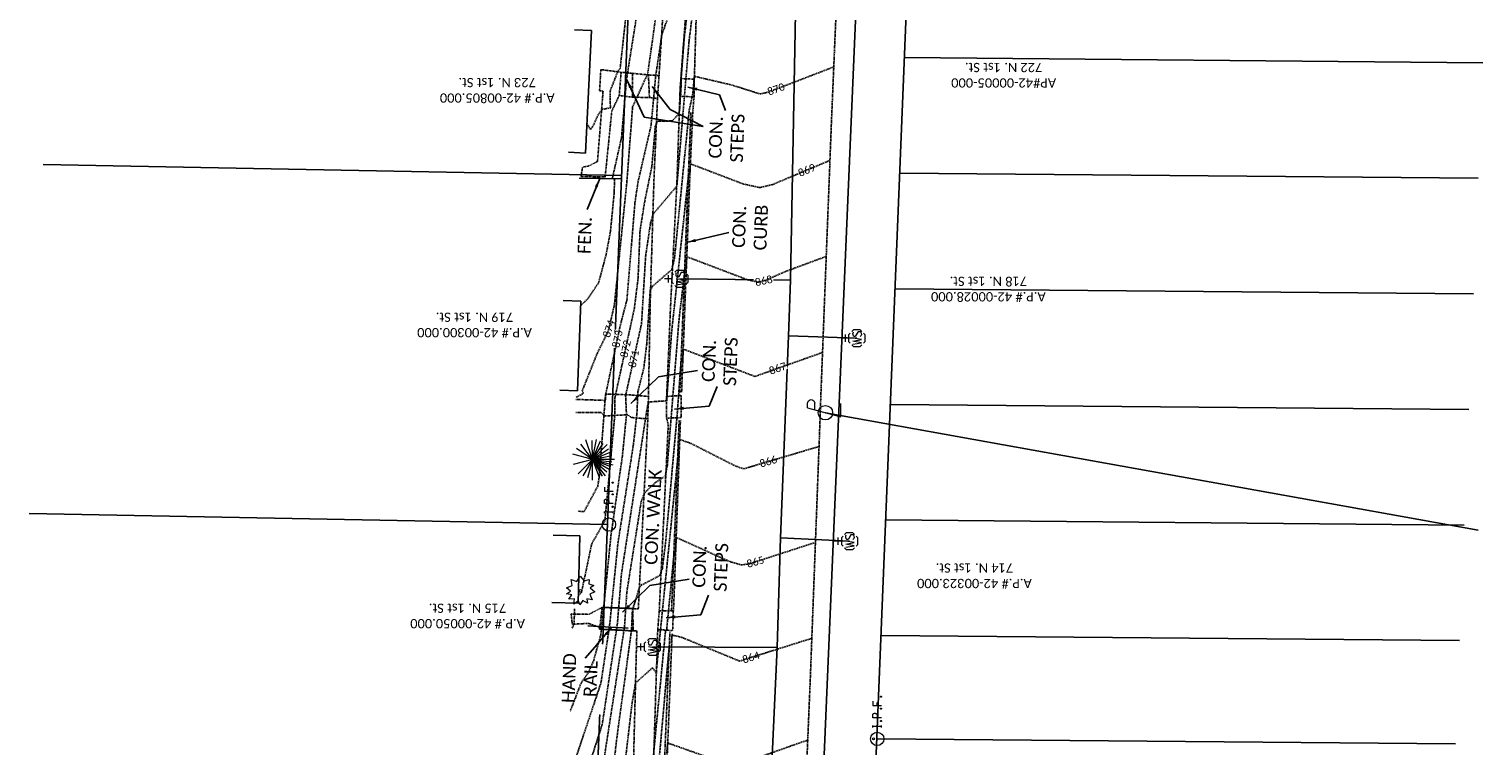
# Model space of a CAD drawing. Header units: feet. Extents: x 2292506 to 2293157, y 268466 to 270056.
# Tile 6 of 7: x 2292543 to 2292857, y 269310 to 269465. Entities that reach past the tile are written whole.
import ezdxf
from ezdxf.enums import TextEntityAlignment as Align

# ---------------------------------------------------------------- set-up
doc = ezdxf.new("R2010")
doc.units = ezdxf.units.FT
doc.header["$MEASUREMENT"] = 0
for name, pattern in [('elecex', [0]), ('fenceex', [0]), ('gasex', [0]), ('OhDOT_USTN1', [0.055, 0.014, -0.041]), ('OhDOT_USTN3', [0.22, 0.165, -0.055]), ('OhDOT_USTN5', [0.11, 0.055, -0.055]), ('rowex', [0]), ('waterex', [0])]:
    doc.linetypes.add(name, pattern=pattern)
doc.layers.add('1_hiddle lot lines', color=7, linetype='Continuous', plot=False, transparency=0.75)
for name, color, linetype in [('BD_X_Building', 231, 'Continuous'), ('BD_X_Porch_or_Deck', 7, 'Continuous'), ('DT_X_Contour_Major', 132, 'OhDOT_USTN3'), ('DT_X_Contour_Minor', 136, 'OhDOT_USTN3'), ('DV_X_Property_Line', 7, 'Continuous'), ('PV_X_Curb', 120, 'OhDOT_USTN1'), ('PV_X_EOP', 7, 'OhDOT_USTN3'), ('PV_X_Steps', 120, 'OhDOT_USTN1'), ('PV_X_Text', 7, 'Continuous'), ('PV_X_Walk', 120, 'OhDOT_USTN5'), ('RC_X_Misc', 11, 'Continuous'), ('RD_X_Fence', 230, 'fenceex'), ('RD_X_Text', 7, 'Continuous'), ('RW_X_Fee_RW', 6, 'rowex'), ('SV_X_Mon_Cells_Found', 7, 'Continuous'), ('SV_X_Text', 7, 'Continuous'), ('UT_X_Electric', 1, 'elecex'), ('UT_X_Electric_Cells', 1, 'Continuous'), ('UT_X_Gas', 2, 'gasex'), ('UT_X_Misc_Cells', 7, 'Continuous'), ('UT_X_Water', 133, 'waterex'), ('UT_X_Water_Cells', 131, 'Continuous'), ('VG_X_Cells', 3, 'Continuous')]:
    doc.layers.add(name, color=color, linetype=linetype)
doc.layers.add('DT_X_User_Label_current', color=6, linetype='Continuous', transparency=0.5)
doc.styles.add('SHR', font='calibri.ttf', dxfattribs={"height": 0.75})
doc.styles.get("Standard").update_dxf_attribs({"font": 'calibri.ttf'})
doc.dimstyles.get("Standard").update_dxf_attribs({"dimtxt": 0.18, "dimasz": 0.18, "dimexe": 0.18, "dimexo": 0.0625, "dimgap": 0.09, "dimtad": 0, "dimtih": 1, "dimtoh": 1, "dimdec": 4, "dimzin": 0, "dimdsep": 46, "dimtxsty": 'Standard', "dimcen": 0.09, "dimadec": 0, "dimazin": 0, "dimtfac": 1, "dimtdec": 4, "dimtofl": 0, "dimtmove": 0, "dimatfit": 3, "dimfxl": 1, "dimtolj": 1, "dimtzin": 0, "dimarcsym": 0})

# ---------------------------------------------------------------- blocks, each defined once
blk = doc.blocks.new('SHRUB')
at = {"layer": 'VG_X_Cells', "color": 3, "linetype": 'Continuous', "lineweight": 0, "flags": 128}
blk.add_lwpolyline([(-0.004, 0.09), (0.026, 0.127), (0.047, 0.075), (0.101, 0.084), (0.084, 0.033), (0.132, 0.003), (0.089, -0.034), (0.101, -0.079), (0.064, -0.076), (0.047, -0.121), (0.026, -0.087), (-0.008, -0.128), (-0.029, -0.083), (-0.08, -0.105), (-0.071, -0.058), (-0.111, -0.062), (-0.088, -0.022), (-0.126, 0.006), (-0.089, 0.019), (-0.119, 0.059), (-0.073, 0.054), (-0.074, 0.106), (-0.037, 0.077), (-0.026, 0.127), (-0.004, 0.09)], dxfattribs=at)
at = {"layer": 'VG_X_Cells', "color": 3, "linetype": 'Continuous', "lineweight": 0}
blk.add_circle((0, 0), 0.0115, dxfattribs=at)
blk = doc.blocks.new('BUSH')
at = {"xscale": 12, "yscale": 12, "zscale": 12}
blk.add_blockref('SHRUB', (0, 0), dxfattribs=at)
blk = doc.blocks.new('IPID')
at = {"layer": 'SV_X_Mon_Cells_Found', "color": 2, "linetype": 'Continuous', "lineweight": 0}
blk.add_line((0, 0.006), (0, -0.038), dxfattribs=at)
at = {"layer": 'SV_X_Mon_Cells_Found', "color": 2, "linetype": 'Continuous', "lineweight": 0, "flags": 128}
for points in [[(0.102, 0.04), (0.119, 0.04)], [(0.11, -0.04), (0.11, 0.04)], [(0.189, -0.04), (0.189, 0.04), (0.215, 0.04), (0.218, 0.039), (0.222, 0.038), (0.223, 0.037), (0.225, 0.036), (0.227, 0.032), (0.229, 0.029), (0.23, 0.024), (0.23, 0.017), (0.229, 0.014), (0.228, 0.01), (0.226, 0.006), (0.224, 0.004), (0.222, 0.003), (0.219, 0.002), (0.215, 0.001), (0.189, 0.001)], [(0.339, 0.04), (0.301, 0.04), (0.301, -0.04)], [(0.301, 0.001), (0.328, 0.001)], [(0.102, -0.04), (0.119, -0.04)], [(0.158, -0.029), (0.161, -0.029), (0.163, -0.031), (0.164, -0.033), (0.164, -0.036), (0.163, -0.039), (0.161, -0.04), (0.158, -0.04), (0.157, -0.039), (0.155, -0.036), (0.155, -0.033), (0.157, -0.031), (0.158, -0.029)], [(0.271, -0.029), (0.273, -0.029), (0.275, -0.031), (0.277, -0.033), (0.277, -0.036), (0.275, -0.039), (0.273, -0.04), (0.271, -0.04), (0.269, -0.039), (0.267, -0.036), (0.267, -0.033), (0.269, -0.031), (0.271, -0.029)], [(0.378, -0.029), (0.381, -0.029), (0.383, -0.031), (0.384, -0.033), (0.384, -0.036), (0.383, -0.039), (0.381, -0.04), (0.378, -0.04), (0.377, -0.039), (0.375, -0.036), (0.375, -0.033), (0.377, -0.031), (0.378, -0.029)]]:
    blk.add_lwpolyline(points, dxfattribs=at)
at = {"layer": 'SV_X_Mon_Cells_Found', "color": 2, "linetype": 'Continuous', "lineweight": 0}
for centre, radius in [((0, 0), 0.06), ((0, 0.033), 0.008)]:
    blk.add_circle(centre, radius, dxfattribs=at)
blk = doc.blocks.new('IPF')
at = {"layer": 'SV_X_Mon_Cells_Found', "color": 7, "linetype": 'Continuous', "lineweight": 0, "flags": 128}
for points in [[(0.101, 0.04), (0.118, 0.04)], [(0.11, -0.04), (0.11, 0.04)], [(0.188, -0.04), (0.188, 0.04), (0.214, 0.04), (0.217, 0.039), (0.221, 0.038), (0.223, 0.037), (0.224, 0.036), (0.226, 0.032), (0.228, 0.029), (0.229, 0.024), (0.229, 0.017), (0.229, 0.014), (0.227, 0.01), (0.225, 0.006), (0.223, 0.004), (0.221, 0.003), (0.219, 0.002), (0.214, 0.001), (0.188, 0.001)], [(0.338, 0.04), (0.3, 0.04), (0.3, -0.04)], [(0.3, 0.001), (0.327, 0.001)], [(0.101, -0.04), (0.118, -0.04)], [(0.157, -0.029), (0.16, -0.029), (0.162, -0.031), (0.164, -0.033), (0.164, -0.036), (0.162, -0.039), (0.16, -0.04), (0.157, -0.04), (0.156, -0.039), (0.154, -0.036), (0.154, -0.033), (0.156, -0.031), (0.157, -0.029)], [(0.27, -0.029), (0.273, -0.029), (0.274, -0.031), (0.276, -0.033), (0.276, -0.036), (0.274, -0.039), (0.273, -0.04), (0.27, -0.04), (0.268, -0.039), (0.267, -0.036), (0.267, -0.033), (0.268, -0.031), (0.27, -0.029)], [(0.377, -0.029), (0.38, -0.029), (0.382, -0.031), (0.383, -0.033), (0.383, -0.036), (0.382, -0.039), (0.38, -0.04), (0.377, -0.04), (0.376, -0.039), (0.374, -0.036), (0.374, -0.033), (0.376, -0.031), (0.377, -0.029)]]:
    blk.add_lwpolyline(points, dxfattribs=at)
at = {"layer": 'SV_X_Mon_Cells_Found', "color": 7, "linetype": 'Continuous', "lineweight": 0}
blk.add_circle((0, 0), 0.06, dxfattribs=at)
blk = doc.blocks.new('ETREE')
at = {"layer": 'VG_X_Cells', "color": 3, "linetype": 'Continuous', "lineweight": 0}
for p, q in [((0, 0), (-0.062, 0.231)), ((0, 0), (0.063, 0.235)), ((0, 0), (0.133, 0.194)), ((-0.247, 0), (0, 0)), ((0, 0), (-0.221, 0.059)), ((0, 0), (-0.214, -0.078)), ((0, 0), (-0.199, -0.114)), ((0, 0), (-0.195, 0.115)), ((0, 0), (-0.195, -0.15)), ((0, 0), (-0.174, 0.174)), ((0, 0), (-0.147, -0.173)), ((0, 0), (-0.116, -0.201)), ((0, 0), (-0.083, -0.217)), ((0, 0), (-0.063, -0.243)), ((0, 0), (-0.027, -0.23)), ((0, 0), (0.183, 0.14)), ((0, 0), (0.237, 0.08)), ((0, 0), (0.226, 0.005)), ((0, -0.262), (0, 0)), ((0, 0), (0.046, -0.232)), ((0, 0), (0.097, -0.233)), ((0, 0), (0.127, -0.19)), ((0, 0), (0.179, -0.176)), ((0, 0), (0.191, -0.128)), ((0, 0), (0.223, -0.097)), ((0, 0), (0.241, -0.048))]:
    blk.add_line(p, q, dxfattribs=at)
blk = doc.blocks.new('TE')
at = {"layer": 'DV_X_Property_Line', "xscale": 12, "yscale": 12, "zscale": 12}
blk.add_blockref('ETREE', (0, 0), dxfattribs=at)
blk = doc.blocks.new('WSS')
at = {"layer": 'UT_X_Water_Cells', "color": 133, "linetype": 'Continuous', "lineweight": 0}
for p, q in [((0, 0.074), (0, 0.138)), ((0.032, 0.106), (-0.032, 0.106)), ((0.02, 0.008), (0.055, -0.01))]:
    blk.add_line(p, q, dxfattribs=at)
at = {"layer": 'UT_X_Water_Cells', "color": 133, "linetype": 'Continuous', "lineweight": 0, "flags": 128}
for points in [[(-0.059, 0.045), (-0.074, 0.03), (-0.074, -0.03), (-0.059, -0.045)], [(-0.055, 0.035), (-0.041, -0.041), (-0.027, 0.035), (-0.013, -0.041), (0.001, 0.035)], [(0.045, 0.059), (0.03, 0.074), (-0.03, 0.074), (-0.045, 0.059)], [(0.059, -0.045), (0.074, -0.03), (0.074, 0.03), (0.059, 0.045)], [(-0.045, -0.059), (-0.03, -0.074), (0.03, -0.074), (0.045, -0.059)]]:
    blk.add_lwpolyline(points, dxfattribs=at)
at = {"layer": 'UT_X_Water_Cells', "color": 133, "linetype": 'Continuous', "lineweight": 0, "extrusion": (0, 0, -1)}
for centre, radius, start, end in [((-0.028, 0.02), 0.0135, 303.6324, 53.7413), ((-0.039, -0.005), 0.04, 61.3463, 118.6537), ((-0.037, -0.009), 0.0316, 235.6037, 316.3305), ((-0.044, -0.022), 0.017, 132.0642, 228.5117)]:
    blk.add_arc(centre, radius, start, end, dxfattribs=at)
blk = doc.blocks.new('PLP')
at = {"layer": 'UT_X_Misc_Cells', "color": 1, "linetype": 'Continuous', "lineweight": 0}
for p, q in [((0.043, 0.16), (0.085, 0.16)), ((0.026, 0.096), (0.085, 0.096))]:
    blk.add_line(p, q, dxfattribs=at)
at = {"layer": 'UT_X_Misc_Cells', "color": 1, "linetype": 'Continuous', "lineweight": 0, "flags": 128}
blk.add_lwpolyline([(0.043, 0.16), (-0.037, -0.14), (0.083, -0.14)], dxfattribs=at)
at = {"layer": 'UT_X_Misc_Cells', "color": 1, "linetype": 'Continuous', "lineweight": 0}
blk.add_circle((0, 0), 0.065, dxfattribs=at)
at = {"layer": 'UT_X_Misc_Cells', "color": 1, "linetype": 'Continuous', "lineweight": 0, "extrusion": (0, 0, -1)}
blk.add_arc((-0.086, 0.128), 0.0319, 88.8767, 271.1233, dxfattribs=at)

msp = doc.modelspace()

# ---------------------------------------------------------------- linework, layer by layer
at = {"layer": '1_hiddle lot lines'}
for p, q in [((2292732.25, 269458.65), (2292857.18, 269457.55)), ((2292730.22, 269408.69), (2292855.16, 269407.59)), ((2292728.2, 269358.73), (2292853.13, 269357.63)), ((2292727.18, 269333.75), (2292852.12, 269332.65))]:
    msp.add_line(p, q, dxfattribs=at)
at = {"layer": 'BD_X_Building'}
for p, q in [((2292656.36, 269355.43), (2292662.11, 269355.3)), ((2292656.05, 269340.87), (2292661.8, 269340.75))]:
    msp.add_line(p, q, dxfattribs=at)
at = {"layer": 'BD_X_Building', "flags": 128}
msp.add_lwpolyline([(2292661.8, 269340.75), (2292662.11, 269355.3)], dxfattribs=at)
at = {"layer": 'BD_X_Porch_or_Deck'}
for p, q in [((2292660.98, 269464.68), (2292664.66, 269464.5)), ((2292663.37, 269438.03), (2292664.66, 269464.5)), ((2292659.7, 269438.21), (2292663.37, 269438.03)), ((2292658.5, 269406.15), (2292662.32, 269406.01)), ((2292657.81, 269386.78), (2292661.63, 269386.65))]:
    msp.add_line(p, q, dxfattribs=at)
at = {"layer": 'BD_X_Porch_or_Deck', "flags": 128}
msp.add_lwpolyline([(2292662.32, 269406.01), (2292661.63, 269386.65)], dxfattribs=at)
at = {"layer": 'DT_X_Contour_Minor'}
for points, elevation in [([(2292663.74, 269444.31), (2292664.42, 269443.11), (2292664.9, 269443.71), (2292666.17, 269446.44), (2292667.03, 269447.49), (2292668.73, 269447.78), (2292668.65, 269451.39), (2292670.4, 269455.82), (2292670.84, 269456.3), (2292673.85, 269483.71)], 876), ([(2292660.48, 269335.38), (2292660.88, 269336.27), (2292661.01, 269339.54)], 872), ([(2292680.89, 269308.29), (2292681.1, 269310.53), (2292690.65, 269307.15)], 863), ([(2292700.27, 269307.25), (2292711.35, 269311.16)], 863)]:
    msp.add_lwpolyline(points, dxfattribs=dict(at, elevation=elevation))
at = {"layer": 'DV_X_Property_Line'}
for p, q in [((2292671.17, 269433.19), (2292546.22, 269435.53)), ((2292731.24, 269433.67), (2292856.17, 269432.57)), ((2292729.21, 269383.71), (2292854.14, 269382.61)), ((2292668.11, 269357.76), (2292543.18, 269360.09)), ((2292726.36, 269311.42), (2292851.29, 269310.32))]:
    msp.add_line(p, q, dxfattribs=at)
at = {"layer": 'PV_X_Curb', "flags": 128}
for points in [[(2292686.13, 269446.76), (2292685.57, 269433.35), (2292683.73, 269386.29)], [(2292686.52, 269446.78), (2292685.92, 269433.69), (2292684.11, 269386.32)], [(2292683.58, 269380.26), (2292681.94, 269339.12)], [(2292683.86, 269380.29), (2292682.37, 269339.07)], [(2292681.58, 269334.55), (2292679.22, 269277.71), (2292677.5, 269233.35)], [(2292682.06, 269334.11), (2292679.8, 269277.42), (2292677.98, 269233.28)]]:
    msp.add_lwpolyline(points, dxfattribs=at)
at = {"layer": 'PV_X_EOP'}
for points in [[(2292717.8, 269475.99), (2292716.5, 269445.43)], [(2292686.52, 269446.78), (2292686.8, 269450.2), (2292686.86, 269453.99), (2292687.25, 269467.09)], [(2292716.5, 269445.43), (2292714.18, 269385.4), (2292713.88, 269376.85), (2292711.93, 269324.94), (2292709.85, 269275.21), (2292707.71, 269221.47), (2292705.85, 269168.33), (2292704.51, 269134.7)]]:
    msp.add_lwpolyline(points, dxfattribs=at)
at = {"layer": 'PV_X_Steps'}
for p, q in [((2292680.88, 269385.42), (2292684.04, 269385.62)), ((2292684.04, 269385.62), (2292684, 269380.85)), ((2292684, 269380.85), (2292680.88, 269380.74)), ((2292682.33, 269339.07), (2292679.28, 269339.11)), ((2292682.17, 269334.83), (2292682.33, 269339.07)), ((2292678.96, 269335.03), (2292682.17, 269334.83))]:
    msp.add_line(p, q, dxfattribs=at)
for points in [[(2292670.63, 269450.47), (2292671.05, 269455.49)], [(2292673.48, 269455.25), (2292673.54, 269450.09)], [(2292676.95, 269454.91), (2292677.16, 269450.04)], [(2292679.24, 269454.79), (2292678.91, 269449.8)], [(2292666.95, 269339.83), (2292666.41, 269335.14)], [(2292673.55, 269339.59), (2292673.67, 269334.75)]]:
    msp.add_lwpolyline(points, dxfattribs=at)
at = {"layer": 'PV_X_Steps', "flags": 128}
for points in [[(2292686.86, 269453.99), (2292684.06, 269454.12), (2292683.9, 269450.23), (2292686.8, 269450.2)], [(2292673.55, 269339.59), (2292666.95, 269339.83), (2292666.41, 269335.14), (2292673.67, 269334.75)]]:
    msp.add_lwpolyline(points, dxfattribs=at)
at = {"layer": 'PV_X_Text'}
for p, q in [((2292692.31, 269450.62), (2292693.56, 269447.21)), ((2292676.06, 269445.78), (2292688.77, 269443.73)), ((2292681.67, 269447.47), (2292688.77, 269443.73)), ((2292679.09, 269389.69), (2292687.53, 269391.01)), ((2292690.1, 269383.35), (2292691.77, 269387.54)), ((2292677.26, 269344.6), (2292685.71, 269345.92)), ((2292688.27, 269338.26), (2292689.94, 269342.45))]:
    msp.add_line(p, q, dxfattribs=at)
at = {"layer": 'PV_X_Walk'}
msp.add_line((2292676.95, 269385.43), (2292676.81, 269380.56), dxfattribs=at)
for points in [[(2292691.43, 269592.76), (2292689.94, 269591.27), (2292689.26, 269589.59), (2292688.99, 269585.18), (2292688.3, 269557.79), (2292687.48, 269532.1), (2292687.55, 269506.76), (2292685.99, 269505.16), (2292685.83, 269501.2), (2292687.22, 269500.02), (2292685.78, 269478.3), (2292683.79, 269451.99), (2292683.09, 269431.48), (2292681.79, 269406.28), (2292680.88, 269385.42)], [(2292683.57, 269559.77), (2292676.77, 269559.79), (2292671.97, 269561.55), (2292672.11, 269554.9), (2292676.73, 269555.9), (2292683.34, 269555.69), (2292682.67, 269532.06), (2292682.11, 269505.19), (2292670.12, 269505.89), (2292670, 269502.08), (2292681.85, 269501.44), (2292680.76, 269478.98), (2292679.24, 269454.79)], [(2292679.24, 269454.79), (2292676.95, 269454.91), (2292673.48, 269455.25), (2292671.05, 269455.49), (2292666.67, 269456.06), (2292666.39, 269451.49), (2292667.15, 269451.43), (2292665.95, 269436.22), (2292664.11, 269435.25), (2292662.72, 269434.98), (2292662.38, 269432.98), (2292667.6, 269432.85), (2292669.03, 269447.1), (2292670.63, 269450.47), (2292673.54, 269450.09), (2292677.16, 269450.04), (2292678.91, 269449.8), (2292678.14, 269432.29), (2292677.36, 269406.86), (2292676.95, 269385.43), (2292673.05, 269385.75), (2292667.74, 269385.96), (2292667.65, 269384.54), (2292666.96, 269384.6), (2292661.26, 269384.78)], [(2292680.88, 269385.42), (2292680.88, 269380.74), (2292681.23, 269379.34)], [(2292673.65, 269303.72), (2292674.45, 269334.78), (2292673.67, 269334.75), (2292666.41, 269335.14), (2292666.24, 269335.61), (2292664.02, 269336.37), (2292660.5, 269336.2), (2292660.26, 269338.41), (2292664.07, 269338.33), (2292666.95, 269339.83), (2292673.55, 269339.59), (2292674.76, 269339.48), (2292676.81, 269380.56), (2292673.28, 269380.87), (2292672.44, 269381.47), (2292667.38, 269381.2), (2292666.77, 269381.96), (2292661.27, 269381.97)], [(2292681.23, 269379.34), (2292679.28, 269339.11), (2292678.96, 269335.03), (2292677.95, 269303.27), (2292676.86, 269277.48), (2292675.12, 269233.19), (2292675.13, 269230.05), (2292674.46, 269174.25), (2292674.1, 269171.29), (2292673.47, 269152.19), (2292672.67, 269133.13), (2292672.52, 269131.18), (2292671.52, 269131.19), (2292670.97, 269129.87), (2292670.56, 269124.76)]]:
    msp.add_lwpolyline(points, dxfattribs=at)
at = {"layer": 'RC_X_Misc'}
msp.add_line((2292672.54, 269335.34), (2292663.85, 269335.83), dxfattribs=at)
at = {"layer": 'RD_X_Fence', "flags": 128}
msp.add_lwpolyline([(2292671.29, 269432.47), (2292662, 269432.58)], dxfattribs=at)
at = {"layer": 'RW_X_Fee_RW'}
for p, q in [((2292659.66, 269149.34), (2292677.29, 269584.07)), ((2292719.38, 269141.24), (2292737.31, 269583.55))]:
    msp.add_line(p, q, dxfattribs=at)
at = {"layer": 'UT_X_Electric'}
msp.add_line((2292715.16, 269381.9), (2292856.16, 269356.56), dxfattribs=at)
at = {"layer": 'UT_X_Gas'}
msp.add_line((2292730.62, 269675.01), (2292708.93, 269168.85), dxfattribs=at)
at = {"layer": 'UT_X_Water'}
for p, q in [((2292707.65, 269410.56), (2292683.75, 269410.84)), ((2292721.97, 269398.01), (2292707.21, 269398.54)), ((2292705.48, 269354.85), (2292720.39, 269354.15)), ((2292704.73, 269331.16), (2292677.81, 269331.29))]:
    msp.add_line(p, q, dxfattribs=at)
at = {"layer": 'UT_X_Water', "flags": 128}
msp.add_lwpolyline([(2292683.71, 268773.53), (2292683.66, 268782.91), (2292684.08, 268787.13), (2292684.11, 268794.11), (2292685.36, 268841.85), (2292685.95, 268846.35), (2292686.77, 268865.44), (2292686.83, 268866.32), (2292687.86, 268892.27), (2292689.73, 268937.82), (2292689.86, 268941.32), (2292690.01, 268946.54), (2292690.63, 268968.05), (2292691.28, 268983.9), (2292692.86, 269021.18), (2292693.3, 269035.61), (2292694.49, 269060.6), (2292695.08, 269083.38), (2292697.06, 269132.97), (2292698.3, 269169.49), (2292698.55, 269173.67), (2292698.72, 269194.61), (2292699.27, 269205.03), (2292700.19, 269232.28), (2292702.88, 269290.43), (2292704.73, 269331.16), (2292705.48, 269354.85), (2292707.21, 269398.54), (2292707.65, 269410.56), (2292708.73, 269468.23), (2292708.76, 269468.9), (2292709.97, 269496.73), (2292712.75, 269531.9), (2292714.51, 269575.71), (2292714.59, 269576.91), (2292714.37, 269588.21), (2292715.89, 269614.66), (2292715.94, 269623.28), (2292716.28, 269627.6), (2292716.51, 269631.68), (2292718.45, 269673.77)], dxfattribs=at)

# ---------------------------------------------------------------- block references
at = {"layer": 'SV_X_Mon_Cells_Found', "xscale": 24, "yscale": 24, "zscale": 24, "rotation": 90}
for name, p in [('IPF', (2292668.4, 269357.74)), ('IPID', (2292726.36, 269311.42))]:
    msp.add_blockref(name, p, dxfattribs=at)
at = {"layer": 'UT_X_Electric_Cells', "xscale": 24, "yscale": 24, "zscale": 24, "rotation": 90}
msp.add_blockref('PLP', (2292715.16, 269381.9), dxfattribs=at)
at = {"layer": 'UT_X_Water_Cells', "xscale": 24, "yscale": 24, "zscale": 24, "rotation": 90}
for p in [(2292683.75, 269410.84, 868.7), (2292721.97, 269398.01, 867.62), (2292720.39, 269354.15, 865.22), (2292677.81, 269331.29, 866.23)]:
    msp.add_blockref('WSS', p, dxfattribs=at)
at = {"layer": 'VG_X_Cells', "rotation": 90}
for name, p, xscale, yscale, zscale in [('TE', (2292664.88, 269371.81, 873.74), 1.5, 1.5, 1.5), ('BUSH', (2292662.27, 269343.42, 872.04), 2, 2, 2)]:
    msp.add_blockref(name, p, dxfattribs=dict(at, xscale=xscale, yscale=yscale, zscale=zscale))

# ---------------------------------------------------------------- texts
at = {"layer": 'PV_X_Text', "style": 'SHR'}
msp.add_text('CON. WALK', height=2.8, rotation=87.2367, dxfattribs=at).set_placement((2292678.84, 269348.99))
at = {"layer": 'PV_X_Text', "char_height": 2.8, "attachment_point": 2, "rotation": 87.8327, "style": 'SHR'}
for s, insert in [('CON.\\PSTEPS', (2292690.07, 269441.48)), ('CON.\\PCURB', (2292695.14, 269422.16)), ('CON.\\PSTEPS', (2292688.6, 269393.18)), ('CON.\\PSTEPS', (2292686.56, 269348.72))]:
    msp.add_mtext_dynamic_manual_height_columns(s, width=23.3461, gutter_width=14, heights=[0], dxfattribs=dict(at, insert=insert))
at = {"layer": 'SV_X_Text', "char_height": 2, "attachment_point": 2, "rotation": 180, "style": 'SHR'}
for s, width, insert in [('Douglas E. Westmill\\PLorrie A. Westmill\\PAP#42-00005-000\\P722 N. 1st St.', 50.2909, (2292753.67, 269445.51)), ('Scott E. King\\PA.P.# 42-00805.000\\P723 N. 1st St.', 48.5697, (2292644.29, 269445.58)), ('John S. Smith\\PJennifer L. Smith\\PA.P.# 42-00028.000\\P718 N. 1st St.', 50.2909, (2292750.37, 269399.29)), ('Glacier Enterprises, Ltd.\\PA.P.# 42-00300.000\\P719 N. 1st St.', 54.9549, (2292639.39, 269394.87)), ('William M. Koch\\PKaren A. Koch\\PA.P.# 42-00323.000\\P714 N. 1st St.', 50.2909, (2292747.36, 269337.33)), ('Tammy Sue Devore.\\PA.P.# 42-00050.000\\P715 N. 1st St.', 54.9549, (2292637.89, 269331.98))]:
    msp.add_mtext_dynamic_manual_height_columns(s, width=width, gutter_width=1, heights=[0], dxfattribs=dict(at, insert=insert))

# ---------------------------------------------------------------- leaders
at = {"layer": 'PV_X_Text'}
for points in [[(2292672.22, 269454.01), (2292676.06, 269445.78)], [(2292677.74, 269452.4), (2292681.67, 269447.47)], [(2292685.49, 269452.29), (2292692.31, 269450.62)], [(2292685.2, 269418.71), (2292694.3, 269420.84)], [(2292673.15, 269383.87), (2292679.09, 269389.69)], [(2292682.58, 269382.7), (2292690.1, 269383.35)], [(2292671.32, 269338.78), (2292677.26, 269344.6)], [(2292680.75, 269337.61), (2292688.27, 269338.26)]]:
    msp.add_leader(points, dimstyle='Standard', override={"dimscale": 20, "dimtxt": 0.01, "dimasz": 0.1}, dxfattribs=at)

# ---------------------------------------------------------------- next in the draw order: texts
at = {"layer": 'RD_X_Text', "char_height": 2.8, "attachment_point": 2, "rotation": 87.8327, "style": 'SHR', "bg_fill": 2}
for s, insert in [('FEN.', (2292661.78, 269420.3)), ('HAND \\PRAIL', (2292658.38, 269324.6))]:
    msp.add_mtext_dynamic_manual_height_columns(s, width=12.4069, gutter_width=14, heights=[0], dxfattribs=dict(at, insert=insert))

# ---------------------------------------------------------------- next in the draw order: wipeouts: each hides what was drawn before it
for points in [[(2292735.12, 269444.39), (2292735.18, 269451.21), (2292771.74, 269452.13), (2292771.37, 269443.98)], [(2292627.47, 269438.81), (2292627.25, 269448.27), (2292657.37, 269448.24), (2292656.88, 269439.55)], [(2292735.45, 269397.52), (2292735.26, 269405.65), (2292765.24, 269404.96), (2292764.86, 269398.25)], [(2292732.71, 269335.37), (2292732.52, 269343.65), (2292762.54, 269343.57), (2292762.11, 269336.11)]]:
    msp.add_wipeout(points)
for points in [[(2292702.86, 269450.38), (2292706.72, 269451.79), (2292706.17, 269453.3), (2292702.31, 269451.88)], [(2292709.59, 269432.81), (2292713.32, 269434.38), (2292712.69, 269435.85), (2292708.97, 269434.29)], [(2292700.01, 269409.2), (2292704.03, 269410.05), (2292703.7, 269411.61), (2292699.68, 269410.77)], [(2292674.19, 269391.72), (2292674.93, 269395.07), (2292673.37, 269395.41), (2292672.63, 269392.07)], [(2292703.21, 269390.05), (2292707.08, 269391.43), (2292706.55, 269392.94), (2292702.67, 269391.56)], [(2292701.14, 269370.02), (2292705.01, 269371.16), (2292704.55, 269372.7), (2292700.68, 269371.55)], [(2292698.29, 269348.35), (2292702.25, 269349.46), (2292701.82, 269351), (2292697.86, 269349.89)], [(2292697.35, 269327.62), (2292701.35, 269328.88), (2292700.87, 269330.41), (2292696.87, 269329.15)]]:
    msp.add_wipeout(points).dxf.layer = 'DT_X_User_Label_current'

# ---------------------------------------------------------------- next in the draw order: linework, layer by layer
at = {"layer": 'DT_X_Contour_Major'}
for points, elevation in [([(2292662.29, 269405.05), (2292663.84, 269406.52), (2292666.2, 269410.02), (2292667.8, 269416.05), (2292668.76, 269421.17), (2292669.56, 269429.55), (2292669.61, 269432.31), (2292669.18, 269432.64), (2292671.13, 269441.35), (2292672.22, 269454.01), (2292675.76, 269476.23)], 875), ([(2292713.02, 269353.88), (2292698.85, 269349.28), (2292697.05, 269349.01), (2292694.51, 269349.73), (2292682.94, 269354.96), (2292682.74, 269351.31), (2292682.46, 269351.36), (2292680.88, 269334.88), (2292680.64, 269334.78), (2292677.93, 269306.87)], 865)]:
    msp.add_lwpolyline(points, dxfattribs=dict(at, elevation=elevation))
at = {"layer": 'DT_X_Contour_Minor'}
for points, elevation in [([(2292713.8, 269374.61), (2292697.54, 269369.78), (2292695.8, 269370.36), (2292686.11, 269375.29), (2292683.7, 269376.12), (2292683.38, 269375.53), (2292683.5, 269371.99), (2292683.28, 269372.04), (2292678.61, 269325.58), (2292677.84, 269326.78), (2292674.16, 269323.5), (2292673.4, 269319.07), (2292671.15, 269299.87)], 866), ([(2292648.09, 269134.59), (2292655.07, 269137.77), (2292659.97, 269146.7), (2292660.53, 269149.71), (2292661.11, 269150.25), (2292661.54, 269160.48), (2292662.73, 269172.45), (2292663.09, 269172.88), (2292663.3, 269177.48), (2292664.97, 269180.65), (2292665.58, 269199.16), (2292667.43, 269230.65), (2292667.95, 269230.71), (2292667.98, 269233.16), (2292667.32, 269233.25), (2292671.95, 269273.18), (2292677.03, 269281.97), (2292681.51, 269332.28), (2292681.92, 269332.24), (2292682.05, 269333.85), (2292683.99, 269333.42), (2292696.63, 269328.23), (2292712.24, 269333.15)], 864)]:
    msp.add_lwpolyline(points, dxfattribs=dict(at, elevation=elevation))

# ---------------------------------------------------------------- next in the draw order: texts
at = {"layer": 'DT_X_User_Label_current', "style": 'SHR'}
for s, rotation, p in [('870', 20.054, (2292704.52, 269451.84)), ('869', 22.8452, (2292711.14, 269434.33)), ('868', 11.9097, (2292701.86, 269410.41)), ('871', 77.5369, (2292673.78, 269393.57)), ('867', 19.5589, (2292704.88, 269391.49)), ('866', 16.5338, (2292702.85, 269371.36)), ('865', 15.7642, (2292700.06, 269349.67)), ('864', 17.4822, (2292699.11, 269329.02))]:
    msp.add_text(s, height=1.6, rotation=rotation, dxfattribs=at).set_placement(p, align=Align.MIDDLE_CENTER)

# ---------------------------------------------------------------- next in the draw order: leaders
at = {"layer": 'RD_X_Text'}
for points in [[(2292666.43, 269432.53), (2292663.68, 269425.81)], [(2292669.07, 269335.54), (2292663.27, 269328.84)]]:
    msp.add_leader(points, dimstyle='Standard', override={"dimscale": 20, "dimtxt": 0.01, "dimasz": 0.1}, dxfattribs=at)

# ---------------------------------------------------------------- next in the draw order: wipeouts: each hides what was drawn before it
msp.add_wipeout([(2292604.89, 269330.3), (2292605.15, 269335.55), (2292656.2, 269334.27), (2292656.3, 269330.43)])
msp.add_wipeout([(2292672.35, 269393.53), (2292673.23, 269397.55), (2292671.66, 269397.89), (2292670.79, 269393.87)]).dxf.layer = 'DT_X_User_Label_current'

# ---------------------------------------------------------------- next in the draw order: texts
at = {"layer": 'DT_X_User_Label_current', "style": 'SHR'}
msp.add_text('872', height=1.6, rotation=77.6912, dxfattribs=at).set_placement((2292672.01, 269395.71), align=Align.MIDDLE_CENTER)

# ---------------------------------------------------------------- next in the draw order: wipeouts: each hides what was drawn before it
msp.add_wipeout([(2292670.6, 269395.66), (2292671.45, 269399.68), (2292669.88, 269400.01), (2292669.03, 269395.99)]).dxf.layer = 'DT_X_User_Label_current'

# ---------------------------------------------------------------- next in the draw order: linework, layer by layer
at = {"layer": 'DT_X_Contour_Minor', "elevation": 867}
msp.add_lwpolyline([(2292714.55, 269394.93), (2292699.95, 269389.74), (2292684.47, 269395.66), (2292684.35, 269393.16), (2292683.99, 269393.1), (2292683.14, 269381.27), (2292680.63, 269353.64), (2292679.95, 269348.27), (2292679.39, 269346.7), (2292675.44, 269344.67), (2292675.03, 269344.27), (2292673.47, 269339.1), (2292673.28, 269334.88), (2292670.03, 269310.92), (2292668.84, 269300.03)], dxfattribs=at)

# ---------------------------------------------------------------- next in the draw order: texts
at = {"layer": 'DT_X_User_Label_current', "style": 'SHR'}
msp.add_text('873', height=1.6, rotation=78.0526, dxfattribs=at).set_placement((2292670.24, 269397.84), align=Align.MIDDLE_CENTER)

# ---------------------------------------------------------------- next in the draw order: wipeouts: each hides what was drawn before it
msp.add_wipeout([(2292668.49, 269397.83), (2292669.81, 269401.81), (2292668.29, 269402.31), (2292666.97, 269398.33)]).dxf.layer = 'DT_X_User_Label_current'

# ---------------------------------------------------------------- next in the draw order: linework, layer by layer
at = {"layer": 'DT_X_Contour_Major', "elevation": 870}
msp.add_lwpolyline([(2292661.44, 269307.79), (2292666.7, 269323.51), (2292668.57, 269336.02), (2292670.36, 269353.74), (2292673.67, 269374.81), (2292674.45, 269381.54), (2292674.68, 269386.48), (2292675.94, 269391.54), (2292676.58, 269396.75), (2292677.33, 269408.35), (2292677.82, 269409.24), (2292681.98, 269412.82), (2292682.58, 269415.29), (2292685.76, 269447.33), (2292686.5, 269450.62), (2292686.87, 269454.62), (2292694.98, 269452.72), (2292701.09, 269450.79), (2292702.87, 269451.2), (2292716.97, 269456.64)], dxfattribs=at)
at = {"layer": 'DT_X_Contour_Minor'}
for points, elevation in [([(2292719.13, 269516.94), (2292705.6, 269511.34), (2292702.9, 269510.54), (2292701.03, 269510.69), (2292689.38, 269513.81), (2292689.36, 269513.3), (2292688.88, 269512.89), (2292688.11, 269501.47), (2292685.81, 269480.36), (2292679.85, 269463.64), (2292678.52, 269454.74), (2292677.52, 269443.98), (2292674.71, 269431.85), (2292674.04, 269427.37), (2292672.3, 269406.28), (2292670.83, 269400.63), (2292667.66, 269385.63), (2292666.34, 269368.18), (2292665.99, 269366), (2292663.03, 269360.51), (2292661.7, 269360.64)], 873), ([(2292688.19, 269492.97), (2292684.68, 269462.85), (2292683.88, 269452.43), (2292683.75, 269448.03), (2292683.5, 269446.48), (2292682.1, 269444.97), (2292678.84, 269444.89), (2292678.43, 269443.84), (2292677.7, 269435.21), (2292676.11, 269427.4), (2292675.13, 269421.24), (2292674.71, 269410.94), (2292673.89, 269404.36), (2292669.71, 269385.18), (2292669.68, 269381.32), (2292667.55, 269358.55), (2292664.7, 269353.59), (2292662.5, 269343.13), (2292661.83, 269342.39)], 872), ([(2292680.31, 269480.09), (2292676.79, 269455.15), (2292673.53, 269448.04), (2292672.29, 269431.86), (2292669.6, 269405.23), (2292668.27, 269399.53), (2292665.92, 269394.82), (2292662.6, 269386.51), (2292662.91, 269386.24), (2292662.66, 269385.91), (2292661.35, 269385.26)], 874), ([(2292717.81, 269476.43), (2292705.01, 269471.17), (2292701.72, 269470.2), (2292699.78, 269470.53), (2292687.58, 269475.49), (2292687.44, 269474.01), (2292687.18, 269473.98), (2292685.73, 269462.31), (2292683.09, 269430.89), (2292677.96, 269424.84), (2292677.4, 269422.89), (2292676.35, 269415.86), (2292675.45, 269401.11), (2292672.02, 269385.6), (2292672.21, 269381.46), (2292671.32, 269372.56), (2292668.86, 269355.37), (2292666.66, 269333.84), (2292665.12, 269328.38), (2292664.07, 269325.92), (2292662.39, 269323.44), (2292660.06, 269317.42)], 871), ([(2292716.15, 269436.44), (2292703.78, 269431.23), (2292701.02, 269430.56), (2292697.43, 269431.34), (2292686.01, 269435.7), (2292685.9, 269433.48), (2292685.55, 269432.8), (2292681.93, 269399.09), (2292680.89, 269384.48), (2292677.14, 269384.24), (2292676.76, 269383.47), (2292671.12, 269347.08), (2292670.26, 269336.44), (2292666.98, 269314.61), (2292663.83, 269304.77)], 869), ([(2292715.35, 269415.69), (2292706.64, 269412.46), (2292702.09, 269410.46), (2292700.62, 269410.12), (2292698.37, 269410.63), (2292685.23, 269415.62), (2292685.08, 269413.06), (2292684.85, 269412.96), (2292683.55, 269402.06), (2292681.03, 269370.59), (2292680.6, 269368.23), (2292678.42, 269366.8), (2292676.22, 269364.72), (2292675.4, 269362.8), (2292672.28, 269343.16), (2292671.78, 269335.62), (2292666.84, 269303.73)], 868)]:
    msp.add_lwpolyline(points, dxfattribs=dict(at, elevation=elevation))

# ---------------------------------------------------------------- next in the draw order: texts
at = {"layer": 'DT_X_User_Label_current', "style": 'SHR'}
msp.add_text('874', height=1.6, rotation=71.7155, dxfattribs=at).set_placement((2292668.39, 269400.07), align=Align.MIDDLE_CENTER)

# ---------------------------------------------------------------- next in the draw order: wipeouts: each hides what was drawn before it
msp.add_wipeout([(2292609.89, 269393.62), (2292610.08, 269397.48), (2292661.21, 269397.46), (2292661.3, 269393.75)])

doc.saveas('drawing.dxf')
